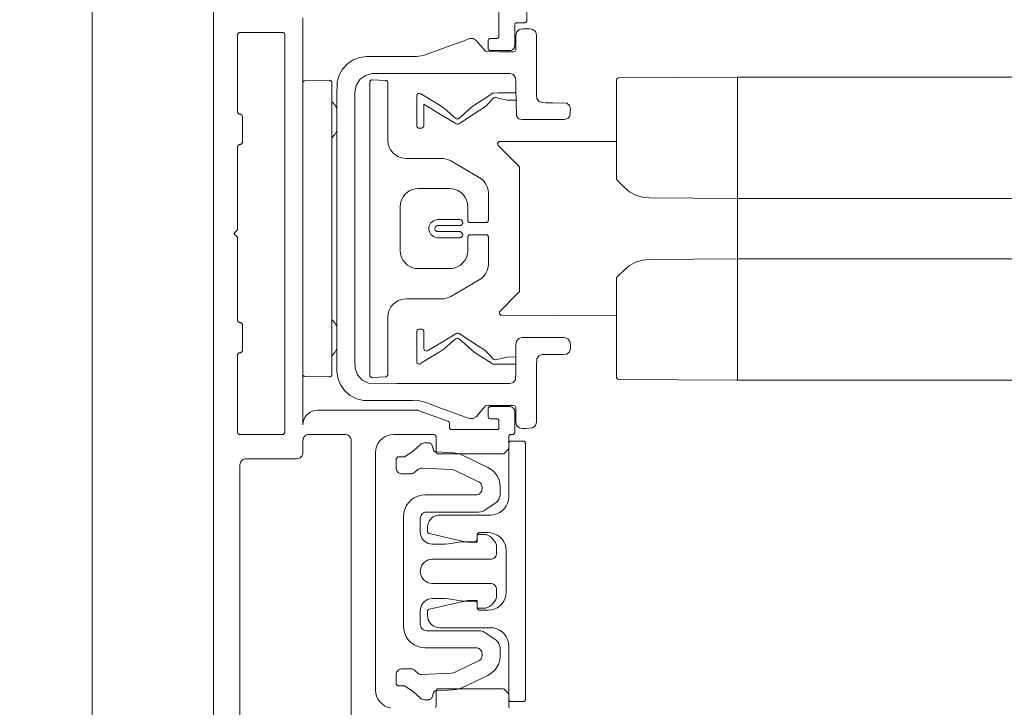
# Model space of a CAD drawing. Header units: metres. Extents: x 69 to 122.5, y -21.4 to -4.6.
# Tile 41 of 250: x 72.114 to 72.1953, y -17.7756 to -17.7188. Entities that reach past the tile are written whole.
import ezdxf

# ---------------------------------------------------------------- set-up
doc = ezdxf.new("R2010")
doc.units = ezdxf.units.M
doc.header["$LTSCALE"] = 0.02
for name, pattern in [('A - Verdeckt_Eng', [1.5, 0.7, -0.8]), ('Dash Style-25', [1.2, 0.4, -0.8]), ('Dash Style-30', [2, 1, -0.5, 0.00254, -0.49746]), ('gestrichelt - 01', [2, 1, -1])]:
    doc.linetypes.add(name, pattern=pattern)
doc.layers.add('014_Fassadenarbeiten-000 Aufsicht Betonfertigteile', color=7, linetype='Continuous', lineweight=9, true_color=0xc0c0c0)
for name, color, linetype, lineweight in [('014_Fassadenarbeiten-330 Mauerwerk 11.5cm', 7, 'Continuous', 9), ('030_Sonnenschutzarbeiten-außen', 7, 'Continuous', 5), ('032_Metallarbeiten-Fenster', 7, 'Continuous', 5)]:
    doc.layers.add(name, color=color, linetype=linetype, lineweight=lineweight)

msp = doc.modelspace()

# ---------------------------------------------------------------- linework, layer by layer
at = {"layer": '014_Fassadenarbeiten-000 Aufsicht Betonfertigteile', "color": 252, "lineweight": 18, "true_color": 0x888888}
msp.add_lwpolyline([(74.82, -17.83844), (72.12, -17.83844), (72.12, -17.35244), (74.82, -17.35244)], close=True, dxfattribs=at)
at = {"layer": '014_Fassadenarbeiten-330 Mauerwerk 11.5cm', "color": 8, "linetype": 'Dash Style-30', "lineweight": 9, "true_color": 0x808080}
msp.add_line((72.12, -17.562952), (72.12, -17.91809), dxfattribs=at)
at = {"layer": '014_Fassadenarbeiten-330 Mauerwerk 11.5cm', "color": 8, "linetype": 'A - Verdeckt_Eng', "lineweight": 18, "true_color": 0x808080}
msp.add_lwpolyline([(72.114, -17.88744), (72.114, -17.59144), (72.126, -17.59144), (72.126, -17.88744)], close=True, dxfattribs=at)
at = {"layer": '030_Sonnenschutzarbeiten-außen', "color": 8, "linetype": 'Continuous', "lineweight": 5, "true_color": 0x808080}
for p, q in [((72.1374, -17.748052), (72.1374, -17.724029)), ((72.137597, -17.723829), (72.139597, -17.723794)), ((72.1398, -17.748087), (72.1398, -17.723994)), ((72.163304, -17.731905), (72.163304, -17.723791)), ((72.163503, -17.723591), (72.173304, -17.72354)), ((72.173304, -17.72354), (72.173304, -17.74854)), ((72.13, -17.72844), (72.13, -17.83844)), ((72.153545, -17.729182), (72.155246, -17.730882)), ((72.163304, -17.72884), (72.153687, -17.72884)), ((72.156024, -17.72884), (72.156112, -17.72884)), ((72.155304, -17.741157), (72.155305, -17.731022)), ((72.163324, -17.731993), (72.163328, -17.732)), ((72.163362, -17.732046), (72.163931, -17.732618)), ((72.166042, -17.733502), (72.173304, -17.73354)), ((72.173304, -17.73854), (72.166042, -17.738578)), ((72.163931, -17.739462), (72.163362, -17.740034)), ((72.163304, -17.748289), (72.163304, -17.740175)), ((72.153695, -17.742849), (72.155245, -17.741299)), ((72.153835, -17.743191), (72.163304, -17.74324)), ((72.139597, -17.748287), (72.137597, -17.748252)), ((72.173304, -17.74854), (72.163503, -17.748489))]:
    msp.add_line(p, q, dxfattribs=at)
at = {"layer": '030_Sonnenschutzarbeiten-außen', "color": 8, "linetype": 'gestrichelt - 01', "lineweight": 5, "true_color": 0x808080}
for p, q in [((72.173304, -17.72354), (73.47, -17.72354)), ((73.47, -17.73354), (72.173304, -17.73354)), ((72.173304, -17.73854), (73.47, -17.73854)), ((73.47, -17.74854), (72.173304, -17.74854))]:
    msp.add_line(p, q, dxfattribs=at)
at = {"layer": '030_Sonnenschutzarbeiten-außen', "color": 8, "linetype": 'Continuous', "lineweight": 5, "true_color": 0x808080}
for points in [[(72.13, -17.70894), (72.13, -17.83794)], [(72.1536, -17.71764), (72.1536, -17.72014), (72.1536, -17.72014), (72.153597, -17.720175), (72.153588, -17.720209), (72.153573, -17.72024), (72.153553, -17.720269), (72.153529, -17.720293), (72.1535, -17.720313), (72.153468, -17.720328), (72.153435, -17.720337), (72.1534, -17.72034), (72.1529, -17.72034), (72.1529, -17.72034), (72.152865, -17.720343), (72.152832, -17.720352), (72.1528, -17.720367), (72.152771, -17.720387), (72.152747, -17.720412), (72.152727, -17.72044), (72.152712, -17.720472), (72.152703, -17.720505), (72.1527, -17.72054), (72.1527, -17.72114), (72.1527, -17.72114), (72.152704, -17.721179), (72.152715, -17.721217), (72.152734, -17.721251), (72.152759, -17.721282), (72.152789, -17.721306), (72.152823, -17.721325), (72.152861, -17.721336), (72.1529, -17.72134), (72.1545, -17.72134), (72.1545, -17.72134), (72.154578, -17.721332), (72.154653, -17.72131), (72.154722, -17.721273), (72.154783, -17.721223), (72.154833, -17.721162), (72.15487, -17.721093), (72.154892, -17.721018), (72.1549, -17.72094), (72.1549, -17.71924), (72.1549, -17.71924), (72.154903, -17.719205), (72.154912, -17.719172), (72.154927, -17.71914), (72.154947, -17.719112), (72.154971, -17.719087), (72.155, -17.719067), (72.155032, -17.719052), (72.155065, -17.719043), (72.1551, -17.71904), (72.1557, -17.71904), (72.1557, -17.71904), (72.155735, -17.719037), (72.155768, -17.719028), (72.1558, -17.719013), (72.155829, -17.718993), (72.155853, -17.718969), (72.155873, -17.71894), (72.155888, -17.718909), (72.155897, -17.718875), (72.1559, -17.71884), (72.1559, -17.70894)], [(72.14464, -17.775617), (72.144387, -17.77555), (72.14415, -17.775439), (72.143936, -17.775289), (72.143751, -17.775104), (72.143601, -17.77489), (72.14349, -17.774653), (72.143423, -17.774401), (72.1434, -17.77414), (72.1434, -17.75454), (72.143423, -17.75428), (72.14349, -17.754027), (72.143601, -17.75379), (72.143751, -17.753576), (72.143936, -17.753391), (72.14415, -17.753241), (72.144387, -17.753131), (72.14464, -17.753063), (72.1449, -17.75304), (72.1482, -17.75304), (72.1482, -17.75304), (72.148239, -17.753044), (72.148277, -17.753055), (72.148311, -17.753074), (72.148341, -17.753099), (72.148366, -17.753129), (72.148385, -17.753164), (72.148396, -17.753201), (72.1484, -17.75324), (72.1484, -17.75444), (72.1484, -17.75444), (72.148404, -17.754479), (72.148415, -17.754517), (72.148434, -17.754551), (72.148459, -17.754582), (72.148489, -17.754606), (72.148523, -17.754625), (72.148561, -17.754636), (72.1486, -17.75464), (72.153917, -17.75464), (72.153917, -17.75464), (72.153956, -17.754636), (72.153994, -17.754625), (72.154028, -17.754606), (72.154059, -17.754582), (72.154341, -17.754299), (72.154341, -17.754299), (72.154362, -17.754275), (72.154378, -17.754248), (72.15439, -17.754219), (72.154398, -17.754189), (72.1544, -17.754157), (72.1544, -17.75324), (72.1544, -17.75324), (72.154403, -17.753205), (72.154412, -17.753172), (72.154427, -17.75314), (72.154447, -17.753112), (72.154471, -17.753087), (72.1545, -17.753067), (72.154532, -17.753052), (72.154565, -17.753043), (72.1546, -17.75304), (72.1547, -17.75304), (72.1547, -17.75304), (72.154735, -17.753037), (72.154768, -17.753028), (72.1548, -17.753013), (72.154829, -17.752993), (72.154853, -17.752969), (72.154873, -17.75294), (72.154888, -17.752909), (72.154897, -17.752875), (72.1549, -17.75284), (72.1549, -17.75114), (72.1549, -17.75114), (72.154892, -17.751062), (72.15487, -17.750987), (72.154833, -17.750918), (72.154783, -17.750857), (72.154722, -17.750808), (72.154653, -17.750771), (72.154578, -17.750748), (72.1545, -17.75074), (72.1529, -17.75074), (72.1529, -17.75074), (72.152865, -17.750743), (72.152832, -17.750752), (72.1528, -17.750767), (72.152771, -17.750787), (72.152747, -17.750812), (72.152727, -17.75084), (72.152712, -17.750872), (72.152703, -17.750905), (72.1527, -17.75094), (72.1527, -17.75154), (72.1527, -17.75154), (72.152704, -17.751579), (72.152715, -17.751617), (72.152734, -17.751651), (72.152759, -17.751682), (72.152789, -17.751706), (72.152823, -17.751725), (72.152861, -17.751736), (72.1529, -17.75174), (72.1534, -17.75174), (72.1534, -17.75174), (72.153439, -17.751744), (72.153477, -17.751755), (72.153511, -17.751774), (72.153541, -17.751799), (72.153566, -17.751829), (72.153585, -17.751864), (72.153596, -17.751901), (72.1536, -17.75194), (72.1536, -17.75244), (72.1536, -17.75244), (72.153597, -17.752475), (72.153588, -17.752509), (72.153573, -17.75254), (72.153553, -17.752569), (72.153529, -17.752593), (72.1535, -17.752613), (72.153468, -17.752628), (72.153435, -17.752637), (72.1534, -17.75264), (72.1497, -17.75264), (72.1497, -17.75264), (72.149661, -17.752636), (72.149623, -17.752625), (72.149589, -17.752606), (72.149559, -17.752582), (72.149534, -17.752551), (72.149515, -17.752517), (72.149504, -17.752479), (72.1495, -17.75244), (72.1495, -17.752127), (72.1495, -17.752127), (72.149497, -17.752092), (72.149488, -17.752058), (72.149473, -17.752027), (72.149453, -17.751998), (72.149429, -17.751973), (72.1494, -17.751953), (72.149368, -17.751939), (72.146933, -17.751052), (72.146933, -17.751052), (72.146899, -17.751043), (72.146865, -17.75104), (72.1386, -17.75104), (72.1386, -17.75104), (72.138392, -17.751058), (72.13819, -17.751113), (72.138, -17.751201), (72.137829, -17.751321), (72.137681, -17.751469), (72.137561, -17.75164), (72.137472, -17.75183), (72.137418, -17.752032), (72.1374, -17.75224), (72.1374, -17.71864)], [(72.1374, -17.724029), (72.137404, -17.72399), (72.137415, -17.723953), (72.137433, -17.723919), (72.137457, -17.723888), (72.137457, -17.723888), (72.137487, -17.723864), (72.137521, -17.723845), (72.137558, -17.723833), (72.137597, -17.723829)], [(72.139597, -17.723794), (72.139628, -17.723796), (72.139659, -17.723803), (72.139689, -17.723814), (72.139716, -17.723831), (72.13974, -17.723851), (72.13974, -17.723851), (72.139761, -17.723875), (72.139778, -17.723902), (72.13979, -17.723931), (72.139797, -17.723962), (72.1398, -17.723994)], [(72.163503, -17.723591), (72.163464, -17.723596), (72.163427, -17.723607), (72.163392, -17.723626), (72.163362, -17.72365), (72.163338, -17.723681), (72.163319, -17.723715), (72.163308, -17.723753), (72.163304, -17.723791)], [(72.155, -17.72484), (72.153525, -17.72484), (72.153156, -17.724841), (72.153069, -17.724868), (72.152992, -17.724918), (72.152837, -17.725018), (72.152218, -17.72542), (72.1516, -17.725822), (72.151445, -17.725922), (72.151306, -17.726043), (72.151031, -17.726289), (72.150482, -17.726781), (72.150344, -17.726904), (72.150273, -17.726961), (72.150185, -17.726986), (72.150095, -17.726969), (72.15002, -17.726917), (72.149878, -17.726798), (72.149313, -17.726324), (72.149031, -17.726087), (72.148889, -17.72597), (72.148731, -17.725874), (72.147469, -17.725111), (72.147153, -17.72492), (72.147073, -17.724875), (72.146983, -17.724862), (72.146896, -17.72489), (72.146831, -17.724954), (72.146801, -17.72504), (72.1468, -17.725133), (72.1468, -17.725317), (72.1468, -17.725686), (72.1468, -17.727161), (72.1468, -17.72753), (72.146817, -17.727619), (72.146872, -17.727692), (72.146954, -17.727733), (72.147046, -17.727738), (72.14723, -17.727736), (72.147315, -17.727702), (72.147376, -17.727634), (72.1474, -17.727546), (72.1474, -17.727454), (72.1474, -17.72727), (72.1474, -17.725794), (72.1474, -17.725771), (72.147419, -17.725782), (72.147458, -17.725806), (72.147537, -17.725853), (72.147695, -17.725949), (72.148011, -17.726139), (72.148642, -17.726521), (72.149904, -17.727284), (72.150062, -17.72738), (72.150146, -17.727416), (72.150237, -17.727411), (72.150551, -17.727218), (72.151169, -17.726817), (72.152406, -17.726013), (72.152542, -17.725889), (72.152669, -17.725756), (72.152925, -17.72549), (72.153186, -17.725232), (72.153275, -17.725209), (72.153365, -17.725224), (72.153545, -17.725266), (72.154263, -17.725434), (72.155, -17.72544)], [(72.1398, -17.72554), (72.140024, -17.725818), (72.140024, -17.725818), (72.1402, -17.726129)], [(72.1402, -17.727951), (72.140024, -17.728262), (72.140024, -17.728262), (72.1398, -17.72854)], [(72.153687, -17.72884), (72.153651, -17.728843), (72.153616, -17.728853), (72.153583, -17.728869), (72.153554, -17.72889), (72.153529, -17.728917), (72.15351, -17.728947), (72.153496, -17.728981), (72.153488, -17.729016), (72.153487, -17.729052), (72.153493, -17.729088), (72.153505, -17.729122), (72.153522, -17.729154), (72.153545, -17.729182)], [(72.155305, -17.731022), (72.155301, -17.730984), (72.155289, -17.730946), (72.155271, -17.730912), (72.155246, -17.730882)], [(72.163304, -17.731905), (72.163306, -17.731935), (72.163313, -17.731965), (72.163324, -17.731993)], [(72.163328, -17.732), (72.163343, -17.732024), (72.163362, -17.732046)], [(72.163922, -17.732601), (72.163922, -17.732602), (72.163923, -17.732603), (72.163923, -17.732604), (72.163923, -17.732605), (72.163924, -17.732607), (72.163924, -17.732608), (72.163925, -17.732609), (72.163925, -17.73261), (72.163926, -17.732611), (72.163927, -17.732612), (72.163927, -17.732613), (72.163928, -17.732614), (72.163929, -17.732615), (72.163929, -17.732616), (72.16393, -17.732617), (72.163931, -17.732618)], [(72.163931, -17.732618), (72.164383, -17.732991), (72.164899, -17.733269), (72.165459, -17.733442), (72.166042, -17.733502)], [(72.166042, -17.738578), (72.165459, -17.738639), (72.164899, -17.738811), (72.164383, -17.739089), (72.163931, -17.739462)], [(72.163922, -17.73948), (72.163922, -17.739478), (72.163923, -17.739477), (72.163923, -17.739476), (72.163923, -17.739475), (72.163924, -17.739474), (72.163924, -17.739473), (72.163925, -17.739471), (72.163925, -17.73947), (72.163926, -17.739469), (72.163927, -17.739468), (72.163927, -17.739467), (72.163928, -17.739466), (72.163929, -17.739465), (72.163929, -17.739464), (72.16393, -17.739463), (72.163931, -17.739462)], [(72.163362, -17.740034), (72.163338, -17.740064), (72.163319, -17.740099), (72.163308, -17.740136), (72.163304, -17.740175)], [(72.155245, -17.741299), (72.155266, -17.741275), (72.155282, -17.741248), (72.155294, -17.741219), (72.155302, -17.741189), (72.155304, -17.741157)], [(72.153695, -17.742849), (72.15367, -17.742879), (72.153652, -17.742914), (72.15364, -17.742951), (72.153636, -17.74299), (72.15364, -17.743029), (72.153652, -17.743067), (72.15367, -17.743101), (72.153695, -17.743132), (72.153725, -17.743156), (72.153759, -17.743175), (72.153797, -17.743187), (72.153835, -17.743191)], [(72.1398, -17.74354), (72.140024, -17.743818), (72.140024, -17.743818), (72.1402, -17.744129)], [(72.155, -17.74664), (72.154272, -17.746644), (72.153562, -17.746811), (72.153385, -17.746852), (72.153296, -17.746871), (72.153207, -17.746858), (72.153132, -17.746807), (72.153069, -17.746741), (72.152943, -17.74661), (72.152436, -17.746087), (72.151214, -17.745293), (72.150603, -17.744896), (72.150298, -17.744698), (72.150214, -17.744664), (72.150124, -17.74467), (72.149966, -17.744759), (72.148718, -17.745513), (72.148095, -17.74589), (72.147783, -17.746078), (72.147705, -17.746126), (72.14762, -17.746154), (72.14753, -17.746143), (72.147455, -17.746093), (72.147409, -17.746015), (72.1474, -17.745925), (72.1474, -17.745743), (72.1474, -17.745379), (72.1474, -17.74465), (72.1474, -17.744559), (72.147387, -17.74447), (72.147336, -17.744395), (72.147258, -17.74435), (72.147076, -17.744342), (72.146985, -17.744342), (72.146899, -17.744369), (72.146833, -17.744431), (72.146802, -17.744516), (72.1468, -17.744698), (72.1468, -17.745062), (72.1468, -17.746519), (72.1468, -17.746884), (72.146805, -17.747065), (72.146845, -17.747146), (72.146917, -17.747201), (72.147005, -17.747219), (72.147093, -17.747197), (72.147249, -17.747103), (72.14756, -17.746914), (72.148808, -17.74616), (72.148956, -17.746055), (72.149096, -17.745938), (72.149375, -17.745704), (72.149933, -17.745236), (72.150074, -17.745122), (72.150161, -17.745095), (72.15025, -17.745108), (72.150393, -17.74522), (72.150528, -17.745341), (72.151071, -17.745827), (72.151343, -17.74607), (72.151484, -17.746184), (72.151637, -17.746283), (72.152248, -17.74668), (72.152859, -17.747077), (72.153012, -17.747176), (72.15309, -17.747223), (72.153178, -17.74724), (72.153543, -17.74724), (72.155, -17.74724)], [(72.1402, -17.745951), (72.140024, -17.746262), (72.140024, -17.746262), (72.1398, -17.74654)], [(72.137597, -17.748252), (72.137558, -17.748247), (72.137521, -17.748236), (72.137487, -17.748217), (72.137457, -17.748192), (72.137457, -17.748192), (72.137433, -17.748162), (72.137415, -17.748127), (72.137404, -17.74809), (72.1374, -17.748052)], [(72.1398, -17.748087), (72.139797, -17.748118), (72.13979, -17.748149), (72.139778, -17.748178), (72.139761, -17.748205), (72.13974, -17.748229), (72.13974, -17.748229), (72.139716, -17.74825), (72.139689, -17.748266), (72.139659, -17.748278), (72.139628, -17.748285), (72.139597, -17.748287)], [(72.163304, -17.748289), (72.163308, -17.748328), (72.163319, -17.748365), (72.163338, -17.7484), (72.163362, -17.74843), (72.163392, -17.748455), (72.163427, -17.748473), (72.163464, -17.748485), (72.163503, -17.748489)], [(72.1322, -17.79554), (72.1322, -17.75554), (72.1322, -17.75554), (72.132208, -17.755453), (72.13223, -17.755369), (72.132267, -17.75529), (72.132317, -17.755219), (72.132379, -17.755157), (72.13245, -17.755107), (72.132529, -17.75507), (72.132613, -17.755048), (72.1327, -17.75504), (72.1369, -17.75504), (72.1369, -17.75504), (72.136998, -17.755031), (72.137091, -17.755002), (72.137178, -17.754956), (72.137254, -17.754894), (72.137316, -17.754818), (72.137362, -17.754732), (72.13739, -17.754638), (72.1374, -17.75454), (72.1374, -17.75354), (72.1374, -17.75354), (72.137408, -17.753453), (72.13743, -17.753369), (72.137467, -17.75329), (72.137517, -17.753219), (72.137579, -17.753157), (72.13765, -17.753107), (72.137729, -17.75307), (72.137813, -17.753048), (72.1379, -17.75304), (72.1409, -17.75304), (72.1409, -17.75304), (72.140987, -17.753048), (72.141071, -17.75307), (72.14115, -17.753107), (72.141221, -17.753157), (72.141283, -17.753219), (72.141333, -17.75329), (72.14137, -17.753369), (72.141392, -17.753453), (72.1414, -17.75354), (72.1414, -17.79554)], [(72.154459, -17.775582), (72.154434, -17.775551), (72.154415, -17.775517), (72.154404, -17.775479), (72.1544, -17.77544), (72.1544, -17.774523), (72.1544, -17.774523), (72.154398, -17.774492), (72.15439, -17.774461), (72.154378, -17.774432), (72.154362, -17.774405), (72.154341, -17.774382), (72.154059, -17.774099), (72.154059, -17.774099), (72.154028, -17.774074), (72.153994, -17.774055), (72.153956, -17.774044), (72.153917, -17.77404), (72.1486, -17.77404), (72.1486, -17.77404), (72.148565, -17.774043), (72.148532, -17.774052), (72.1485, -17.774067), (72.148471, -17.774087), (72.148447, -17.774112), (72.148427, -17.77414), (72.148412, -17.774172), (72.148403, -17.774205), (72.1484, -17.77424), (72.1484, -17.77544), (72.1484, -17.77544), (72.148397, -17.775475), (72.148388, -17.775509), (72.148373, -17.77554), (72.148353, -17.775569)]]:
    msp.add_lwpolyline(points, dxfattribs=at)
for points in [[(72.1317, -17.73644), (72.132, -17.73674), (72.132, -17.74359), (72.132, -17.74359), (72.132004, -17.743629), (72.132015, -17.743667), (72.132034, -17.743701), (72.132059, -17.743732), (72.132089, -17.743756), (72.132123, -17.743775), (72.132161, -17.743786), (72.1322, -17.74379), (72.1322, -17.74379), (72.132235, -17.743793), (72.132268, -17.743802), (72.1323, -17.743817), (72.132329, -17.743837), (72.132353, -17.743862), (72.132373, -17.74389), (72.132388, -17.743922), (72.132397, -17.743955), (72.1324, -17.74399), (72.1324, -17.74609), (72.1324, -17.74609), (72.132397, -17.746125), (72.132388, -17.746159), (72.132373, -17.74619), (72.132353, -17.746219), (72.132329, -17.746243), (72.1323, -17.746263), (72.132268, -17.746278), (72.132235, -17.746287), (72.1322, -17.74629), (72.1322, -17.74629), (72.132165, -17.746293), (72.132132, -17.746302), (72.1321, -17.746317), (72.132071, -17.746337), (72.132047, -17.746362), (72.132027, -17.74639), (72.132012, -17.746422), (72.132003, -17.746455), (72.132, -17.74649), (72.132, -17.75284), (72.132, -17.75284), (72.132004, -17.752879), (72.132015, -17.752917), (72.132034, -17.752951), (72.132059, -17.752982), (72.132089, -17.753006), (72.132123, -17.753025), (72.132161, -17.753036), (72.1322, -17.75304), (72.1357, -17.75304), (72.1357, -17.75304), (72.135735, -17.753037), (72.135768, -17.753028), (72.1358, -17.753013), (72.135829, -17.752993), (72.135853, -17.752969), (72.135873, -17.75294), (72.135888, -17.752909), (72.135897, -17.752875), (72.1359, -17.75284), (72.1359, -17.72004), (72.1359, -17.72004), (72.135896, -17.720001), (72.135885, -17.719964), (72.135866, -17.719929), (72.135841, -17.719899), (72.135811, -17.719874), (72.135777, -17.719855), (72.135739, -17.719844), (72.1357, -17.71984), (72.1322, -17.71984), (72.1322, -17.71984), (72.132165, -17.719843), (72.132132, -17.719852), (72.1321, -17.719867), (72.132071, -17.719887), (72.132047, -17.719912), (72.132027, -17.71994), (72.132012, -17.719972), (72.132003, -17.720005), (72.132, -17.72004), (72.132, -17.72639), (72.132, -17.72639), (72.132003, -17.726425), (72.132012, -17.726459), (72.132027, -17.72649), (72.132047, -17.726519), (72.132071, -17.726543), (72.1321, -17.726563), (72.132132, -17.726578), (72.132165, -17.726587), (72.1322, -17.72659), (72.1322, -17.72659), (72.132239, -17.726594), (72.132277, -17.726605), (72.132311, -17.726624), (72.132341, -17.726649), (72.132366, -17.726679), (72.132385, -17.726714), (72.132396, -17.726751), (72.1324, -17.72679), (72.1324, -17.72889), (72.1324, -17.72889), (72.132397, -17.728925), (72.132388, -17.728959), (72.132373, -17.72899), (72.132353, -17.729019), (72.132329, -17.729043), (72.1323, -17.729063), (72.132268, -17.729078), (72.132235, -17.729087), (72.1322, -17.72909), (72.1322, -17.72909), (72.132165, -17.729093), (72.132132, -17.729102), (72.1321, -17.729117), (72.132071, -17.729137), (72.132047, -17.729162), (72.132027, -17.72919), (72.132012, -17.729222), (72.132003, -17.729255), (72.132, -17.72929), (72.132, -17.73614)], [(72.151718, -17.720508), (72.152472, -17.721399), (72.153631, -17.72144), (72.154799, -17.72144), (72.154932, -17.72139), (72.154999, -17.721264), (72.155, -17.720972), (72.155, -17.720388), (72.155, -17.720096), (72.155055, -17.719813), (72.155254, -17.719605), (72.155534, -17.71954), (72.156118, -17.71954), (72.156404, -17.719584), (72.156622, -17.719771), (72.1567, -17.720048), (72.1567, -17.72034), (72.1567, -17.720924), (72.1567, -17.722092), (72.1567, -17.724427), (72.1567, -17.725011), (72.156726, -17.7253), (72.156893, -17.725535), (72.157161, -17.725639), (72.157453, -17.72564), (72.158037, -17.72564), (72.159199, -17.725681), (72.159419, -17.725867), (72.1595, -17.726143), (72.159466, -17.726722), (72.159288, -17.726949), (72.159016, -17.72704), (72.158432, -17.72704), (72.157264, -17.72704), (72.156096, -17.72704), (72.155512, -17.72704), (72.155235, -17.726964), (72.155045, -17.726748), (72.155, -17.724419), (72.155, -17.723835), (72.154962, -17.723548), (72.154779, -17.723326), (72.154505, -17.72324), (72.154213, -17.72324), (72.153629, -17.72324), (72.151293, -17.72324), (72.146622, -17.72324), (72.144286, -17.72324), (72.143119, -17.723242), (72.142557, -17.723385), (72.142091, -17.72373), (72.141791, -17.724226), (72.1417, -17.724799), (72.1417, -17.725967), (72.1417, -17.728303), (72.1417, -17.732974), (72.1417, -17.742317), (72.1417, -17.746988), (72.141718, -17.747571), (72.141916, -17.748116), (72.142306, -17.748545), (72.14283, -17.748794), (72.145161, -17.74884), (72.154504, -17.74884), (72.154779, -17.748755), (72.154961, -17.748533), (72.155, -17.747955), (72.155, -17.746787), (72.155, -17.745619), (72.155045, -17.745334), (72.155234, -17.745117), (72.155511, -17.74504), (72.155803, -17.74504), (72.158139, -17.74504), (72.158723, -17.74504), (72.159015, -17.74504), (72.159287, -17.745131), (72.159465, -17.745357), (72.1595, -17.745645), (72.1595, -17.745937), (72.159419, -17.746213), (72.1592, -17.746399), (72.158914, -17.74644), (72.15833, -17.74644), (72.157162, -17.746442), (72.156894, -17.746545), (72.156727, -17.746779), (72.1567, -17.74736), (72.1567, -17.748528), (72.1567, -17.750863), (72.1567, -17.752031), (72.156622, -17.752308), (72.156405, -17.752496), (72.155827, -17.75254), (72.155535, -17.75254), (72.155255, -17.752476), (72.155055, -17.752268), (72.155, -17.751985), (72.154999, -17.750818), (72.154933, -17.750691), (72.1548, -17.75064), (72.154508, -17.75064), (72.153924, -17.75064), (72.152756, -17.75064), (72.152473, -17.75068), (72.152282, -17.7509), (72.151906, -17.751348), (72.151719, -17.751571), (72.151479, -17.751729), (72.151192, -17.75173), (72.150917, -17.751631), (72.148722, -17.750832), (72.147625, -17.750432), (72.147067, -17.750266), (72.146486, -17.75024), (72.14415, -17.75024), (72.142982, -17.75024), (72.142399, -17.750222), (72.141833, -17.750085), (72.141314, -17.749821), (72.140871, -17.749444), (72.140526, -17.748975), (72.1403, -17.748439), (72.140203, -17.747865), (72.1402, -17.747281), (72.1402, -17.746113), (72.1402, -17.743778), (72.1402, -17.739106), (72.1402, -17.729764), (72.1402, -17.725092), (72.140234, -17.723927), (72.140397, -17.723368), (72.140684, -17.722861), (72.141081, -17.722435), (72.141565, -17.722113), (72.142111, -17.721911), (72.142689, -17.72184), (72.145025, -17.72184), (72.146193, -17.72184), (72.146776, -17.72184), (72.147349, -17.721747), (72.149544, -17.720949), (72.150642, -17.72055), (72.151191, -17.720351), (72.151478, -17.720351)], [(72.151024, -17.73534), (72.151024, -17.73424), (72.151024, -17.73424), (72.150995, -17.733948), (72.15091, -17.733666), (72.150771, -17.733407), (72.150585, -17.73318), (72.150585, -17.73318), (72.150406, -17.733027), (72.150205, -17.732904), (72.149988, -17.732814), (72.149759, -17.732759), (72.149524, -17.73274), (72.146924, -17.73274), (72.146924, -17.73274), (72.146689, -17.732759), (72.146461, -17.732814), (72.146243, -17.732904), (72.146042, -17.733027), (72.145863, -17.73318), (72.145863, -17.73318), (72.145677, -17.733407), (72.145538, -17.733666), (72.145453, -17.733948), (72.145424, -17.73424), (72.145424, -17.73784), (72.145424, -17.73784), (72.145453, -17.738133), (72.145538, -17.738414), (72.145677, -17.738674), (72.145863, -17.738901), (72.145863, -17.738901), (72.146042, -17.739054), (72.146243, -17.739177), (72.146461, -17.739267), (72.146689, -17.739322), (72.146924, -17.73934), (72.149524, -17.73934), (72.149524, -17.73934), (72.149759, -17.739322), (72.149988, -17.739267), (72.150205, -17.739177), (72.150406, -17.739054), (72.150585, -17.738901), (72.150585, -17.738901), (72.150771, -17.738674), (72.15091, -17.738414), (72.150995, -17.738133), (72.151024, -17.73784), (72.151024, -17.73674), (72.151024, -17.73674), (72.151027, -17.736709), (72.151034, -17.736678), (72.151046, -17.736649), (72.151062, -17.736623), (72.151083, -17.736599), (72.151083, -17.736599), (72.151113, -17.736574), (72.151148, -17.736555), (72.151185, -17.736544), (72.151224, -17.73654), (72.152524, -17.73654), (72.152524, -17.73654), (72.152555, -17.736543), (72.152586, -17.73655), (72.152615, -17.736562), (72.152642, -17.736578), (72.152665, -17.736599), (72.152665, -17.736599), (72.15269, -17.736629), (72.152709, -17.736664), (72.15272, -17.736701), (72.152724, -17.73674), (72.152724, -17.738974), (72.152724, -17.738974), (72.152701, -17.739235), (72.152634, -17.739487), (72.152523, -17.739724), (72.152523, -17.739724), (72.152373, -17.739938), (72.152188, -17.740123), (72.151974, -17.740273), (72.149608, -17.741639), (72.149608, -17.741639), (72.149432, -17.741726), (72.149246, -17.741789), (72.149246, -17.741789), (72.149054, -17.741827), (72.148858, -17.74184), (72.145924, -17.74184), (72.145924, -17.74184), (72.145689, -17.741859), (72.145461, -17.741914), (72.145243, -17.742004), (72.145042, -17.742127), (72.144863, -17.74228), (72.144863, -17.74228), (72.144677, -17.742507), (72.144538, -17.742766), (72.144453, -17.743048), (72.144424, -17.74334), (72.144424, -17.748072), (72.144424, -17.748072), (72.14442, -17.74811), (72.14441, -17.748146), (72.144393, -17.74818), (72.144369, -17.748209), (72.144369, -17.748209), (72.144341, -17.748234), (72.144308, -17.748253), (72.144272, -17.748266), (72.144235, -17.748271), (72.143135, -17.748329), (72.143135, -17.748329), (72.143102, -17.748328), (72.14307, -17.748322), (72.14304, -17.748311), (72.143012, -17.748295), (72.142986, -17.748274), (72.142986, -17.748274), (72.142965, -17.74825), (72.142947, -17.748223), (72.142935, -17.748193), (72.142927, -17.748162), (72.142924, -17.748129), (72.142924, -17.723951), (72.142924, -17.723951), (72.142927, -17.723919), (72.142935, -17.723887), (72.142947, -17.723857), (72.142965, -17.72383), (72.142986, -17.723806), (72.142986, -17.723806), (72.143012, -17.723786), (72.14304, -17.72377), (72.14307, -17.723758), (72.143102, -17.723752), (72.143135, -17.723751), (72.144235, -17.723809), (72.144235, -17.723809), (72.144272, -17.723814), (72.144308, -17.723827), (72.144341, -17.723846), (72.144369, -17.723871), (72.144369, -17.723871), (72.144393, -17.723901), (72.14441, -17.723934), (72.14442, -17.723971), (72.144424, -17.724009), (72.144424, -17.72874), (72.144424, -17.72874), (72.144453, -17.729033), (72.144538, -17.729314), (72.144677, -17.729574), (72.144863, -17.729801), (72.144863, -17.729801), (72.145042, -17.729954), (72.145243, -17.730077), (72.145461, -17.730167), (72.145689, -17.730222), (72.145924, -17.73024), (72.148858, -17.73024), (72.148858, -17.73024), (72.149054, -17.730253), (72.149246, -17.730291), (72.149246, -17.730291), (72.149432, -17.730354), (72.149608, -17.730441), (72.151974, -17.731807), (72.151974, -17.731807), (72.152188, -17.731957), (72.152373, -17.732142), (72.152523, -17.732356), (72.152523, -17.732356), (72.152634, -17.732593), (72.152701, -17.732846), (72.152724, -17.733106), (72.152724, -17.73534), (72.152724, -17.73534), (72.15272, -17.735379), (72.152709, -17.735417), (72.15269, -17.735451), (72.152665, -17.735482), (72.152665, -17.735482), (72.152642, -17.735502), (72.152615, -17.735518), (72.152586, -17.73553), (72.152555, -17.735538), (72.152524, -17.73554), (72.151224, -17.73554), (72.151224, -17.73554), (72.151185, -17.735536), (72.151148, -17.735525), (72.151113, -17.735506), (72.151083, -17.735482), (72.151083, -17.735482), (72.151062, -17.735458), (72.151046, -17.735431), (72.151034, -17.735402), (72.151027, -17.735371)], [(72.148554, -17.73529), (72.148424, -17.735302), (72.148298, -17.735335), (72.148179, -17.735391), (72.148072, -17.735466), (72.14798, -17.735558), (72.147905, -17.735665), (72.147849, -17.735784), (72.147815, -17.73591), (72.147804, -17.73604), (72.147804, -17.73604), (72.147815, -17.73617), (72.147849, -17.736297), (72.147905, -17.736415), (72.14798, -17.736522), (72.148072, -17.736615), (72.148179, -17.73669), (72.148298, -17.736745), (72.148424, -17.736779), (72.148554, -17.73679), (72.150354, -17.73679), (72.150354, -17.73679), (72.150397, -17.736786), (72.15044, -17.736775), (72.150479, -17.736757), (72.150515, -17.736732), (72.150546, -17.736701), (72.150571, -17.736665), (72.150589, -17.736626), (72.1506, -17.736584), (72.150604, -17.73654), (72.150604, -17.73654), (72.1506, -17.736497), (72.150589, -17.736455), (72.150571, -17.736415), (72.150546, -17.736379), (72.150515, -17.736349), (72.150479, -17.736324), (72.15044, -17.736305), (72.150397, -17.736294), (72.150354, -17.73629), (72.148554, -17.73629), (72.148554, -17.73629), (72.148511, -17.736286), (72.148469, -17.736275), (72.148429, -17.736257), (72.148393, -17.736232), (72.148363, -17.736201), (72.148338, -17.736165), (72.148319, -17.736126), (72.148308, -17.736084), (72.148304, -17.73604), (72.148304, -17.73604), (72.148308, -17.735997), (72.148319, -17.735955), (72.148338, -17.735915), (72.148363, -17.735879), (72.148393, -17.735849), (72.148429, -17.735824), (72.148469, -17.735805), (72.148511, -17.735794), (72.148554, -17.73579), (72.150354, -17.73579), (72.150354, -17.73579), (72.150397, -17.735786), (72.15044, -17.735775), (72.150479, -17.735757), (72.150515, -17.735732), (72.150546, -17.735701), (72.150571, -17.735665), (72.150589, -17.735626), (72.1506, -17.735584), (72.150604, -17.73554), (72.150604, -17.73554), (72.1506, -17.735497), (72.150589, -17.735455), (72.150571, -17.735415), (72.150546, -17.735379), (72.150515, -17.735349), (72.150479, -17.735324), (72.15044, -17.735305), (72.150397, -17.735294), (72.150354, -17.73529)], [(72.1542, -17.76604), (72.154177, -17.766301), (72.15411, -17.766553), (72.153999, -17.76679), (72.153849, -17.767004), (72.153664, -17.767189), (72.15345, -17.767339), (72.153213, -17.76745), (72.15296, -17.767517), (72.1527, -17.76754), (72.152, -17.76754), (72.152, -17.76754), (72.151965, -17.767537), (72.151932, -17.767528), (72.1519, -17.767513), (72.151871, -17.767493), (72.151847, -17.767469), (72.151827, -17.76744), (72.151812, -17.767409), (72.151803, -17.767375), (72.1518, -17.76734), (72.1518, -17.76674), (72.151224, -17.76674), (72.151224, -17.76674), (72.151001, -17.766753), (72.150781, -17.76679), (72.147856, -17.767455), (72.147856, -17.767455), (72.147819, -17.767467), (72.147786, -17.767486), (72.147756, -17.767511), (72.147732, -17.767541), (72.147715, -17.767575), (72.147704, -17.767612), (72.1477, -17.76765), (72.1477, -17.76799), (72.1477, -17.76799), (72.147715, -17.768164), (72.14776, -17.768332), (72.147834, -17.76849), (72.147934, -17.768633), (72.148057, -17.768756), (72.1482, -17.768856), (72.148358, -17.76893), (72.148526, -17.768975), (72.1487, -17.76899), (72.1529, -17.76899), (72.1529, -17.76899), (72.15316, -17.769013), (72.153413, -17.769081), (72.15365, -17.769191), (72.153864, -17.769341), (72.154049, -17.769526), (72.154199, -17.76974), (72.15431, -17.769977), (72.154377, -17.77023), (72.1544, -17.77049), (72.1544, -17.77489), (72.1544, -17.77489), (72.154403, -17.774925), (72.154412, -17.774959), (72.154427, -17.77499), (72.154447, -17.775019), (72.154471, -17.775043), (72.1545, -17.775063), (72.154532, -17.775078), (72.154565, -17.775087), (72.1546, -17.77509), (72.1556, -17.77509), (72.1556, -17.77509), (72.155635, -17.775087), (72.155668, -17.775078), (72.1557, -17.775063), (72.155729, -17.775043), (72.155753, -17.775019), (72.155773, -17.77499), (72.155788, -17.774959), (72.155797, -17.774925), (72.1558, -17.77489), (72.1558, -17.75379), (72.1558, -17.75379), (72.155797, -17.753755), (72.155788, -17.753722), (72.155773, -17.75369), (72.155753, -17.753662), (72.155729, -17.753637), (72.1557, -17.753617), (72.155668, -17.753602), (72.155635, -17.753593), (72.1556, -17.75359), (72.1546, -17.75359), (72.1546, -17.75359), (72.154565, -17.753593), (72.154532, -17.753602), (72.1545, -17.753617), (72.154471, -17.753637), (72.154447, -17.753662), (72.154427, -17.75369), (72.154412, -17.753722), (72.154403, -17.753755), (72.1544, -17.75379), (72.1544, -17.75819), (72.1544, -17.75819), (72.154377, -17.758451), (72.15431, -17.758703), (72.154199, -17.75894), (72.154049, -17.759154), (72.153864, -17.759339), (72.15365, -17.759489), (72.153413, -17.7596), (72.15316, -17.759667), (72.1529, -17.75969), (72.1487, -17.75969), (72.1487, -17.75969), (72.148526, -17.759705), (72.148358, -17.75975), (72.1482, -17.759824), (72.148057, -17.759924), (72.147934, -17.760047), (72.147834, -17.76019), (72.14776, -17.760348), (72.147715, -17.760517), (72.1477, -17.76069), (72.1477, -17.761031), (72.1477, -17.761031), (72.147704, -17.761069), (72.147715, -17.761106), (72.147732, -17.76114), (72.147756, -17.76117), (72.147786, -17.761195), (72.147819, -17.761213), (72.147856, -17.761226), (72.150781, -17.76189), (72.150781, -17.76189), (72.151001, -17.761928), (72.151224, -17.76194), (72.1518, -17.76194), (72.1518, -17.76134), (72.1518, -17.76134), (72.151803, -17.761305), (72.151812, -17.761272), (72.151827, -17.76124), (72.151847, -17.761212), (72.151871, -17.761187), (72.1519, -17.761167), (72.151932, -17.761152), (72.151965, -17.761143), (72.152, -17.76114), (72.1527, -17.76114), (72.1527, -17.76114), (72.15296, -17.761163), (72.153213, -17.761231), (72.15345, -17.761341), (72.153664, -17.761491), (72.153849, -17.761676), (72.153999, -17.76189), (72.15411, -17.762127), (72.154177, -17.76238), (72.1542, -17.76264)], [(72.145854, -17.754856), (72.145829, -17.754871), (72.145801, -17.754882), (72.145772, -17.754888), (72.145743, -17.75489), (72.145304, -17.75489), (72.145304, -17.75489), (72.145269, -17.754893), (72.145235, -17.754902), (72.145204, -17.754917), (72.145175, -17.754937), (72.145151, -17.754962), (72.145131, -17.75499), (72.145116, -17.755022), (72.145107, -17.755056), (72.145104, -17.75509), (72.145104, -17.75579), (72.145104, -17.75579), (72.145111, -17.755877), (72.145134, -17.755961), (72.145171, -17.75604), (72.145221, -17.756112), (72.145282, -17.756173), (72.145354, -17.756223), (72.145433, -17.75626), (72.145517, -17.756283), (72.145604, -17.75629), (72.146307, -17.75629), (72.146307, -17.75629), (72.1464, -17.756282), (72.14649, -17.756256), (72.146574, -17.756213), (72.146648, -17.756156), (72.146869, -17.75595), (72.146869, -17.75595), (72.146931, -17.7559), (72.147001, -17.755861), (72.147077, -17.755834), (72.147156, -17.755819), (72.147236, -17.755816), (72.149648, -17.755943), (72.149648, -17.755943), (72.149778, -17.755958), (72.149905, -17.75599), (72.150026, -17.756039), (72.151915, -17.75694), (72.151915, -17.75694), (72.151996, -17.756988), (72.152066, -17.75705), (72.152123, -17.757124), (72.152165, -17.757208), (72.152191, -17.757298), (72.1522, -17.757391), (72.1522, -17.757526), (72.1522, -17.757526), (72.152192, -17.757613), (72.15217, -17.757697), (72.152133, -17.757776), (72.152083, -17.757847), (72.152021, -17.757909), (72.15195, -17.757959), (72.151871, -17.757996), (72.151787, -17.758018), (72.1517, -17.758026), (72.1475, -17.758026), (72.1475, -17.758026), (72.147187, -17.758053), (72.146884, -17.758134), (72.1466, -17.758267), (72.146343, -17.758447), (72.146121, -17.758669), (72.145941, -17.758926), (72.145809, -17.75921), (72.145727, -17.759513), (72.1457, -17.759826), (72.1457, -17.768855), (72.1457, -17.768855), (72.145727, -17.769167), (72.145809, -17.76947), (72.145941, -17.769755), (72.146121, -17.770012), (72.146343, -17.770233), (72.1466, -17.770413), (72.146884, -17.770546), (72.147187, -17.770627), (72.1475, -17.770655), (72.1517, -17.770655), (72.1517, -17.770655), (72.151787, -17.770662), (72.151871, -17.770685), (72.15195, -17.770722), (72.152021, -17.770772), (72.152083, -17.770833), (72.152133, -17.770905), (72.15217, -17.770984), (72.152192, -17.771068), (72.1522, -17.771155), (72.1522, -17.771289), (72.1522, -17.771289), (72.152191, -17.771382), (72.152165, -17.771472), (72.152123, -17.771556), (72.152066, -17.77163), (72.151996, -17.771692), (72.151915, -17.77174), (72.150026, -17.772641), (72.150026, -17.772641), (72.149842, -17.772708), (72.149648, -17.772737), (72.147236, -17.772864), (72.147236, -17.772864), (72.147156, -17.772862), (72.147077, -17.772847), (72.147001, -17.772819), (72.146931, -17.77278), (72.146869, -17.77273), (72.146648, -17.772524), (72.146648, -17.772524), (72.146574, -17.772467), (72.14649, -17.772425), (72.1464, -17.772399), (72.146307, -17.77239), (72.145604, -17.77239), (72.145604, -17.77239), (72.145517, -17.772398), (72.145433, -17.77242), (72.145354, -17.772457), (72.145282, -17.772507), (72.145221, -17.772569), (72.145171, -17.77264), (72.145134, -17.772719), (72.145111, -17.772803), (72.145104, -17.77289), (72.145104, -17.77359), (72.145104, -17.77359), (72.145107, -17.773625), (72.145116, -17.773658), (72.145131, -17.77369), (72.145151, -17.773719), (72.145175, -17.773743), (72.145204, -17.773763), (72.145235, -17.773778), (72.145269, -17.773787), (72.145304, -17.77379), (72.145743, -17.77379), (72.145743, -17.77379), (72.145772, -17.773792), (72.145801, -17.773799), (72.145829, -17.773809), (72.145854, -17.773824), (72.146548, -17.774292), (72.146548, -17.774292), (72.146573, -17.774312), (72.147103, -17.774806), (72.147103, -17.774806), (72.147177, -17.774863), (72.14726, -17.774905), (72.14735, -17.774931), (72.147444, -17.77494), (72.14779, -17.77494), (72.14779, -17.77494), (72.147844, -17.774935), (72.147896, -17.77492), (72.147945, -17.774896), (72.147989, -17.774864), (72.148026, -17.774824), (72.148056, -17.774778), (72.148077, -17.774728), (72.148193, -17.774347), (72.148193, -17.774347), (72.148206, -17.774315), (72.148224, -17.774286), (72.148248, -17.77426), (72.148275, -17.774238), (72.148306, -17.774222), (72.148339, -17.774211), (72.148374, -17.774206), (72.14984, -17.774129), (72.14984, -17.774129), (72.150074, -17.774102), (72.150302, -17.774044), (72.150521, -17.773956), (72.152675, -17.772929), (72.152675, -17.772929), (72.152964, -17.772756), (72.153216, -17.772532), (72.153422, -17.772265), (72.153575, -17.771964), (72.153668, -17.77164), (72.1537, -17.771304), (72.1537, -17.770775), (72.1537, -17.770775), (72.153687, -17.770612), (72.153647, -17.770454), (72.153582, -17.770304), (72.153493, -17.770166), (72.153383, -17.770045), (72.153255, -17.769943), (72.152452, -17.769408), (72.152452, -17.769408), (72.152279, -17.769316), (72.152092, -17.769259), (72.151897, -17.76924), (72.1476, -17.76924), (72.1476, -17.76924), (72.147513, -17.769233), (72.147429, -17.76921), (72.14735, -17.769173), (72.147279, -17.769123), (72.147217, -17.769062), (72.147167, -17.76899), (72.14713, -17.768911), (72.147108, -17.768827), (72.1471, -17.76874), (72.1471, -17.76759), (72.1471, -17.76759), (72.147115, -17.767417), (72.14716, -17.767248), (72.147234, -17.76709), (72.147334, -17.766947), (72.147457, -17.766824), (72.1476, -17.766724), (72.147758, -17.76665), (72.147926, -17.766605), (72.1481, -17.76659), (72.149162, -17.76659), (72.149162, -17.76659), (72.149436, -17.766611), (72.150464, -17.766769), (72.150464, -17.766769), (72.150738, -17.76679), (72.1516, -17.76679), (72.1516, -17.76679), (72.151639, -17.766794), (72.151677, -17.766805), (72.151711, -17.766824), (72.151741, -17.766849), (72.151766, -17.766879), (72.151785, -17.766914), (72.151796, -17.766951), (72.1518, -17.76699), (72.1518, -17.76739), (72.1523, -17.76739), (72.1523, -17.76739), (72.152484, -17.767373), (72.152662, -17.767322), (72.152828, -17.767239), (72.152976, -17.767127), (72.1531, -17.76699), (72.1533, -17.766724), (72.1533, -17.766724), (72.153343, -17.766656), (72.153374, -17.766582), (72.153394, -17.766504), (72.1534, -17.766424), (72.1534, -17.76584), (72.1534, -17.76584), (72.153392, -17.765753), (72.15337, -17.765669), (72.153333, -17.76559), (72.153283, -17.765519), (72.153221, -17.765457), (72.15315, -17.765407), (72.153071, -17.76537), (72.152987, -17.765348), (72.1529, -17.76534), (72.1481, -17.76534), (72.1481, -17.76534), (72.147926, -17.765325), (72.147758, -17.76528), (72.1476, -17.765206), (72.147457, -17.765106), (72.147334, -17.764983), (72.147234, -17.76484), (72.14716, -17.764682), (72.147115, -17.764514), (72.1471, -17.76434), (72.1471, -17.76434), (72.147115, -17.764167), (72.14716, -17.763998), (72.147234, -17.76384), (72.147334, -17.763697), (72.147457, -17.763574), (72.1476, -17.763474), (72.147758, -17.7634), (72.147926, -17.763355), (72.1481, -17.76334), (72.1529, -17.76334), (72.1529, -17.76334), (72.152987, -17.763333), (72.153071, -17.76331), (72.15315, -17.763273), (72.153221, -17.763223), (72.153283, -17.763162), (72.153333, -17.76309), (72.15337, -17.763011), (72.153392, -17.762927), (72.1534, -17.76284), (72.1534, -17.762257), (72.1534, -17.762257), (72.153394, -17.762177), (72.153374, -17.762099), (72.153343, -17.762025), (72.1533, -17.761957), (72.1531, -17.76169), (72.1531, -17.76169), (72.152976, -17.761553), (72.152828, -17.761441), (72.152662, -17.761358), (72.152484, -17.761307), (72.1523, -17.76129), (72.1518, -17.76129), (72.1518, -17.76169), (72.1518, -17.76169), (72.151797, -17.761725), (72.151788, -17.761759), (72.151773, -17.76179), (72.151753, -17.761819), (72.151729, -17.761843), (72.1517, -17.761863), (72.151668, -17.761878), (72.151635, -17.761887), (72.1516, -17.76189), (72.150738, -17.76189), (72.150738, -17.76189), (72.150464, -17.761911), (72.149436, -17.762069), (72.149436, -17.762069), (72.149162, -17.76209), (72.1481, -17.76209), (72.1481, -17.76209), (72.147926, -17.762075), (72.147758, -17.76203), (72.1476, -17.761956), (72.147457, -17.761856), (72.147334, -17.761733), (72.147234, -17.76159), (72.14716, -17.761432), (72.147115, -17.761264), (72.1471, -17.76109), (72.1471, -17.75994), (72.1471, -17.75994), (72.147108, -17.759853), (72.14713, -17.759769), (72.147167, -17.75969), (72.147217, -17.759619), (72.147279, -17.759557), (72.14735, -17.759507), (72.147429, -17.75947), (72.147513, -17.759448), (72.1476, -17.75944), (72.151897, -17.75944), (72.151897, -17.75944), (72.152092, -17.759421), (72.152279, -17.759364), (72.152452, -17.759272), (72.153255, -17.758737), (72.153255, -17.758737), (72.153383, -17.758635), (72.153493, -17.758514), (72.153582, -17.758377), (72.153647, -17.758227), (72.153687, -17.758068), (72.1537, -17.757905), (72.1537, -17.757376), (72.1537, -17.757376), (72.153668, -17.75704), (72.153575, -17.756716), (72.153422, -17.756415), (72.153216, -17.756148), (72.152964, -17.755924), (72.152675, -17.755751), (72.150521, -17.754724), (72.150521, -17.754724), (72.150302, -17.754637), (72.150074, -17.754579), (72.14984, -17.754551), (72.148374, -17.754474), (72.148374, -17.754474), (72.148339, -17.754469), (72.148306, -17.754459), (72.148275, -17.754442), (72.148248, -17.754421), (72.148224, -17.754395), (72.148206, -17.754365), (72.148193, -17.754333), (72.148077, -17.753953), (72.148077, -17.753953), (72.148056, -17.753902), (72.148026, -17.753856), (72.147989, -17.753816), (72.147945, -17.753784), (72.147896, -17.75376), (72.147844, -17.753745), (72.14779, -17.75374), (72.147444, -17.75374), (72.147444, -17.75374), (72.14735, -17.753749), (72.14726, -17.753775), (72.147177, -17.753818), (72.147103, -17.753875), (72.146573, -17.754368), (72.146573, -17.754368), (72.146548, -17.754388)]]:
    msp.add_lwpolyline(points, close=True, dxfattribs=at)
at = {"layer": '032_Metallarbeiten-Fenster', "color": 8, "linetype": 'Dash Style-25', "lineweight": 9, "true_color": 0x808080}
msp.add_line((72.12, -18.743313), (72.12, -17.154667), dxfattribs=at)

doc.saveas('drawing.dxf')
